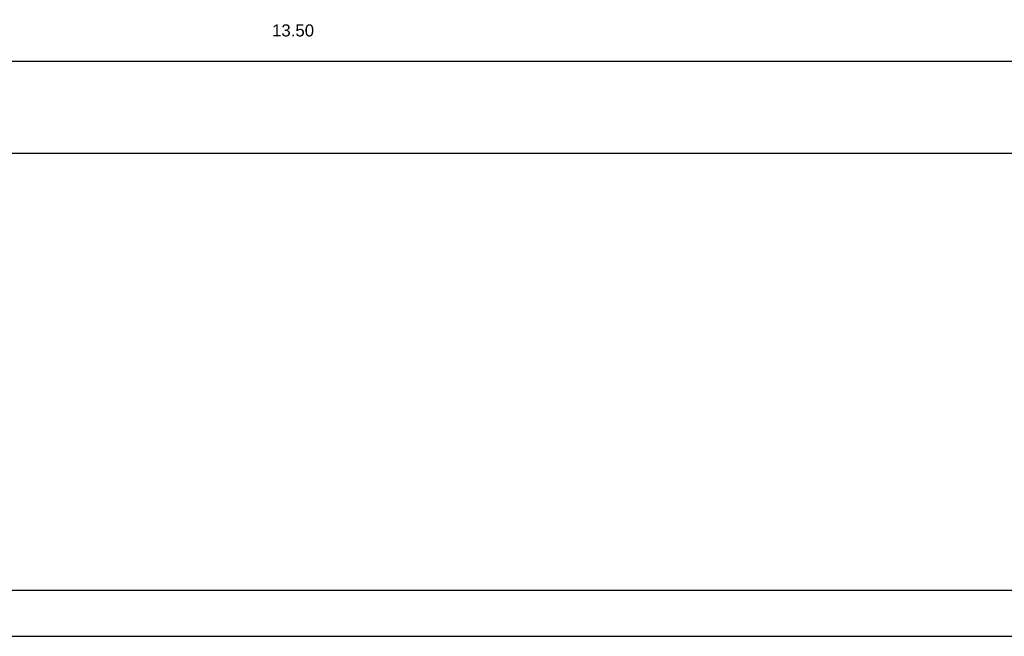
# Model space of a CAD drawing. Extents: x 20 to 841, y 890 to 1189.
# Tile 14 of 50: x 314 to 421, y 890 to 958. Entities that reach past the tile are written whole.
import ezdxf

# ---------------------------------------------------------------- set-up
doc = ezdxf.new("R2010")
doc.units = 0
doc.styles.add('Arial', font='Arial')

msp = doc.modelspace()

# ---------------------------------------------------------------- linework, layer by layer
at = {"layer": 'WBBlatt', "color": 7, "linetype": 'CONTINUOUS'}
for points in [[(25, 895.454), (25, 1184), (836, 1184), (836, 895.454), (25, 895.454)], [(20, 890.454), (821, 890.454)]]:
    msp.add_lwpolyline(points, dxfattribs=at)
at = {"layer": 'WBMassGr', "color": 7, "linetype": 'CONTINUOUS'}
for points in [[(46, 953), (705, 953)], [(46, 943), (705, 943)], [(46, 943), (705, 943)]]:
    msp.add_lwpolyline(points, dxfattribs=at)

# ---------------------------------------------------------------- texts
at = {"layer": 'WBObjTx', "color": 7, "style": 'Arial'}
msp.add_text('13.50', height=1.3088, dxfattribs=at).set_placement((341.587, 955.691))

doc.saveas('drawing.dxf')
